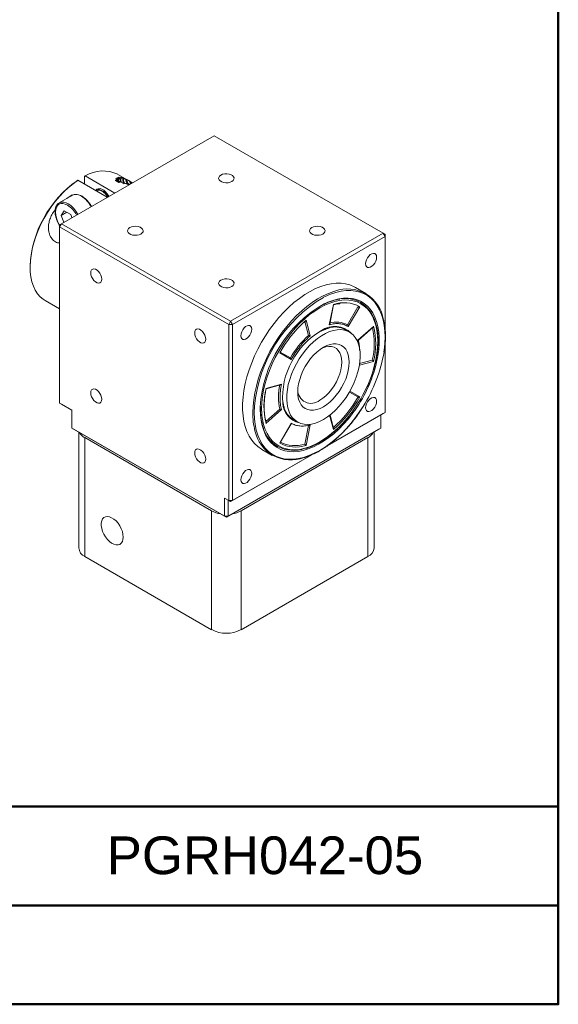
# Model space of a CAD drawing. Header units: millimetres. Extents: x 2723 to 3130, y 721 to 1006.
# Tile 6 of 7: x 3068 to 3130, y 721 to 835. Entities that reach past the tile are written whole.
import ezdxf

# ---------------------------------------------------------------- set-up
doc = ezdxf.new("R2010")
doc.units = ezdxf.units.MM
doc.layers.add('圖框', color=7, linetype='Continuous', lineweight=50)
doc.layers.add('產品', color=7, linetype='Continuous')
doc.styles.add('預設-ISO', font='arial.ttf')

# ---------------------------------------------------------------- blocks, each defined once
blk = doc.blocks.new('標題欄框 下標註')
at = {"layer": '圖框'}
blk.add_line((162.283, 81.91), (287.283, 81.91), dxfattribs=at)
for points in [[(2.283, 89.91), (287.283, 89.91), (287.283, 273.91), (2.283, 273.91)], [(287.283, 89.91), (2.283, 89.91), (2.283, 73.91), (287.283, 73.91)]]:
    blk.add_lwpolyline(points, close=True, dxfattribs=at)
blk = doc.blocks.new('A$C2CAC740A')
at = {"color": 0, "linetype": 'Continuous', "lineweight": 15}
for p, q in [((71.37, 57.43), (53.76, 47.27)), ((90.88, 46.17), (71.37, 57.43)), ((56.5, 52.78), (56.41, 52.73)), ((56.41, 52.73), (56.41, 51.84)), ((56.5, 52.78), (59.9, 50.81)), ((60.02, 52.47), (60.03, 52.48)), ((60.16, 52.57), (60.18, 52.58)), ((61.69, 52.15), (60.27, 52.96)), ((60.3, 52.32), (60.29, 52.27)), ((60.35, 52.62), (60.37, 52.63)), ((60.36, 52.33), (60.35, 52.24)), ((60.44, 52.48), (60.37, 52.4)), ((60.44, 52.44), (60.38, 52.36)), ((60.58, 52.62), (60.61, 52.62)), ((60.85, 52.56), (60.89, 52.54)), ((61.19, 52.42), (61.24, 52.39)), ((55.56, 52.24), (55.65, 52.29)), ((55.65, 52.29), (59.05, 50.32)), ((58.13, 51.27), (58.1, 51.25)), ((60.37, 52.04), (60, 52.27)), ((60.97, 51.9), (60.84, 52.05)), ((60.93, 51.99), (60.96, 51.92)), ((61.42, 51.81), (61.38, 51.9)), ((61.46, 51.8), (61.4, 51.81)), ((61.56, 52.22), (61.77, 51.89)), ((61.7, 52.14), (61.69, 52.15)), ((55.02, 50.55), (53.5, 49.66)), ((54.98, 50.61), (54.39, 50.18)), ((54.84, 50.44), (54.98, 50.61)), ((55.07, 50.56), (54.98, 50.61)), ((57.84, 51.1), (57.8, 51.08)), ((57.26, 49.29), (57.17, 49.35)), ((54.09, 48.74), (53.73, 48.22)), ((54.36, 48.59), (53.73, 48.22)), ((53.73, 48.22), (54.03, 47.43)), ((54.83, 48.32), (54.09, 48.74)), ((54.97, 47.97), (54.83, 48.32)), ((53.55, 46.9), (53.76, 47.27)), ((53.55, 47.15), (53.76, 47.27)), ((53.55, 46.9), (53.55, 47.15)), ((73.06, 35.64), (53.55, 46.9)), ((53.55, 46.9), (53.55, 26.57)), ((53.76, 47.27), (73.28, 36)), ((73.28, 36), (90.88, 46.17)), ((91.1, 45.8), (73.49, 35.64)), ((90.88, 46.17), (91.1, 45.8)), ((90.88, 46.17), (91.1, 46.05)), ((91.1, 45.8), (91.1, 46.05)), ((91.1, 35.21), (91.1, 45.8)), ((50.13, 42.36), (50.13, 42.26)), ((88.88, 39.22), (87.69, 39.91)), ((51.87, 38.41), (53.55, 37.45)), ((84.67, 35.59), (85.15, 37.95)), ((84.72, 35.68), (85.17, 37.91)), ((87.98, 37.66), (86.78, 35.58)), ((88.19, 37.68), (86.86, 35.39)), ((73.06, 35.64), (73.28, 36)), ((73.06, 35.64), (73.49, 35.64)), ((73.06, 15.3), (73.06, 35.64)), ((73.28, 36), (73.49, 35.64)), ((73.49, 35.64), (73.49, 15.3)), ((81.73, 35.9), (81.98, 36.12)), ((81.74, 35.86), (81.92, 36.03)), ((81.85, 35.96), (82.27, 34.38)), ((81.98, 36.12), (82.46, 34.32)), ((87.97, 33.82), (89.77, 35.42)), ((88.02, 33.83), (89.72, 35.34)), ((82.46, 34.32), (82.21, 34.08)), ((86.99, 34.77), (86.48, 35.06)), ((91.1, 25.47), (91.1, 33.18)), ((80.27, 31.58), (78.95, 32.35)), ((80.18, 31.77), (79.01, 32.45)), ((89.77, 31.38), (88.14, 30.94)), ((89.63, 31.51), (88.17, 31.12)), ((77.36, 28.26), (79.16, 28.74)), ((77.37, 28.21), (79.04, 28.66)), ((86.99, 27.84), (87.98, 27.27)), ((87.05, 27.94), (88.19, 27.29)), ((53.55, 26.57), (54.97, 25.75)), ((53.76, 26.45), (53.55, 26.57)), ((54.97, 25.75), (53.76, 26.45)), ((76.73, 25.9), (76.73, 26.15)), ((54.97, 25.75), (54.97, 23.67)), ((76.69, 25.85), (76.7, 26.11)), ((78.97, 25.87), (77.33, 24.42)), ((79.16, 25.81), (77.36, 24.21)), ((84.43, 21.62), (91.1, 25.47)), ((90.88, 25.35), (84.43, 21.62)), ((85.15, 23.52), (84.71, 25.16)), ((85.17, 23.66), (84.75, 25.2)), ((90.61, 23.67), (90.61, 25.19)), ((91.1, 25.47), (90.88, 25.35)), ((78.95, 21.96), (80.27, 24.24)), ((79, 22), (80.25, 24.17)), ((80.48, 24.67), (80.99, 24.38)), ((82.27, 23.96), (81.83, 21.82)), ((82.46, 24.05), (81.98, 21.68)), ((54.97, 23.67), (72.58, 13.5)), ((55.18, 23.55), (54.97, 23.67)), ((72.79, 13.38), (55.18, 23.55)), ((55.75, 23.22), (55.75, 9.83)), ((90.4, 23.55), (72.79, 13.38)), ((73, 13.5), (90.61, 23.67)), ((89.83, 9.83), (89.83, 23.22)), ((90.61, 23.67), (90.4, 23.55)), ((56.45, 22.57), (71.09, 14.12)), ((56.45, 22.57), (56.45, 8.85)), ((74.49, 14.12), (89.12, 22.57)), ((89.12, 8.85), (89.12, 22.57)), ((82.66, 20.6), (73.28, 15.18)), ((73.49, 15.3), (82.66, 20.6)), ((76.89, 21.2), (78.08, 20.51)), ((72.58, 15.59), (73.06, 15.3)), ((72.58, 13.5), (72.58, 15.59)), ((73, 15.34), (72.58, 15.59)), ((73.28, 15.18), (73, 15.34)), ((73, 15.34), (73, 13.5)), ((73.49, 15.3), (73.06, 15.3)), ((73.28, 15.18), (73.06, 15.3)), ((73.49, 15.3), (73.28, 15.18)), ((71.09, 0.4), (71.09, 14.12)), ((74.49, 14.12), (74.49, 0.4)), ((73, 13.5), (72.58, 13.5)), ((72.79, 13.38), (72.58, 13.5)), ((73, 13.5), (72.79, 13.38)), ((56.45, 8.85), (71.09, 0.4)), ((74.49, 0.4), (89.12, 8.85))]:
    blk.add_line(p, q, dxfattribs=at)
at = {"color": 0, "linetype": 'Continuous', "lineweight": 15, "flags": 128}
for points in [[(73.43, 52.14), (73.58, 52.26), (73.67, 52.4), (73.69, 52.55), (73.63, 52.69), (73.51, 52.82), (73.33, 52.93), (73.1, 53), (72.85, 53.03), (72.6, 53.02), (72.36, 52.97), (72.15, 52.88), (72, 52.76), (71.91, 52.62), (71.89, 52.47), (71.95, 52.33), (72.07, 52.2), (72.25, 52.1), (72.47, 52.02), (72.72, 51.99), (72.98, 52), (73.22, 52.06), (73.43, 52.14)], [(55.65, 52.29), (55.1, 51.89), (54.56, 51.45), (54.03, 50.95), (53.52, 50.41), (53.04, 49.83), (52.58, 49.21), (52.14, 48.57), (51.75, 47.89), (51.39, 47.2), (51.07, 46.5), (50.79, 45.78), (50.56, 45.07), (50.38, 44.36), (50.25, 43.67), (50.17, 42.99), (50.13, 42.33), (50.15, 41.71), (50.22, 41.12), (50.35, 40.56), (50.52, 40.06), (50.74, 39.6), (51, 39.19), (51.31, 38.84), (51.66, 38.55), (51.87, 38.41)], [(57.72, 51.09), (57.73, 51.1), (57.85, 51.24), (58.02, 51.31), (58.21, 51.32), (58.42, 51.26), (58.64, 51.13), (58.86, 50.95), (59.05, 50.72), (59.22, 50.45), (59.23, 50.43)], [(55.05, 50.56), (55.05, 50.56), (55.02, 50.55)], [(54.46, 49.41), (54.19, 49.54), (53.93, 49.6), (53.68, 49.59), (53.47, 49.51), (53.3, 49.37), (53.17, 49.16), (53.09, 48.9), (53.06, 48.6), (53.09, 48.27), (53.17, 47.92), (53.3, 47.57), (53.47, 47.22), (53.55, 47.1)], [(53.5, 49.66), (53.52, 49.68), (53.53, 49.68)], [(62.93, 46.08), (63.08, 46.2), (63.17, 46.34), (63.19, 46.49), (63.13, 46.63), (63.01, 46.76), (62.83, 46.87), (62.6, 46.94), (62.35, 46.97), (62.1, 46.96), (61.86, 46.91), (61.65, 46.82), (61.5, 46.7), (61.41, 46.56), (61.39, 46.41), (61.45, 46.27), (61.57, 46.14), (61.75, 46.03), (61.97, 45.96), (62.22, 45.93), (62.48, 45.94), (62.72, 45.99), (62.93, 46.08)], [(83.93, 46.08), (84.08, 46.2), (84.17, 46.34), (84.19, 46.49), (84.13, 46.63), (84.01, 46.76), (83.83, 46.87), (83.6, 46.94), (83.35, 46.97), (83.1, 46.96), (82.86, 46.91), (82.65, 46.82), (82.5, 46.7), (82.41, 46.56), (82.39, 46.41), (82.45, 46.27), (82.57, 46.14), (82.75, 46.03), (82.97, 45.96), (83.22, 45.93), (83.48, 45.94), (83.72, 45.99), (83.93, 46.08)], [(90.13, 43.39), (90.1, 43.58), (90.03, 43.73), (89.91, 43.82), (89.76, 43.84), (89.58, 43.8), (89.4, 43.7), (89.23, 43.54), (89.08, 43.34), (88.96, 43.11), (88.88, 42.88), (88.86, 42.66), (88.88, 42.46), (88.96, 42.32), (89.08, 42.23), (89.23, 42.2), (89.4, 42.24), (89.58, 42.35), (89.76, 42.51), (89.91, 42.71), (90.03, 42.94), (90.1, 43.17), (90.13, 43.39)], [(58.41, 40.86), (58.38, 41.08), (58.31, 41.32), (58.19, 41.54), (58.04, 41.74), (57.86, 41.9), (57.68, 42.01), (57.51, 42.05), (57.36, 42.02), (57.24, 41.93), (57.16, 41.79), (57.14, 41.59), (57.16, 41.37), (57.24, 41.14), (57.36, 40.91), (57.51, 40.71), (57.68, 40.55), (57.86, 40.45), (58.04, 40.41), (58.19, 40.43), (58.31, 40.52), (58.38, 40.67), (58.41, 40.86)], [(73.43, 40.02), (73.58, 40.14), (73.67, 40.28), (73.69, 40.43), (73.63, 40.57), (73.51, 40.7), (73.33, 40.8), (73.1, 40.88), (72.85, 40.91), (72.6, 40.9), (72.36, 40.84), (72.15, 40.76), (72, 40.64), (71.91, 40.5), (71.89, 40.35), (71.95, 40.21), (72.07, 40.08), (72.25, 39.97), (72.47, 39.9), (72.72, 39.87), (72.98, 39.88), (73.22, 39.93), (73.43, 40.02)], [(87.69, 39.91), (87.52, 40), (87.05, 40.2), (86.55, 40.33), (86.02, 40.4), (85.47, 40.41), (84.89, 40.34), (84.29, 40.22), (83.69, 40.03), (83.07, 39.77), (82.45, 39.46), (81.83, 39.09), (81.21, 38.65), (80.59, 38.17), (79.99, 37.63), (79.41, 37.05), (78.84, 36.43), (78.3, 35.76), (77.78, 35.06), (77.29, 34.33), (76.84, 33.58), (76.42, 32.8), (76.04, 32.01), (75.71, 31.21), (75.41, 30.41), (75.16, 29.6), (74.97, 28.81), (74.81, 28.02), (74.71, 27.25), (74.66, 26.51), (74.66, 25.79), (74.71, 25.1), (74.81, 24.45), (74.97, 23.84), (75.16, 23.27), (75.41, 22.75), (75.71, 22.29), (76.04, 21.88), (76.42, 21.53), (76.84, 21.23), (76.89, 21.2)], [(75.84, 25.46), (75.87, 26.19), (75.95, 26.95), (76.07, 27.73), (76.25, 28.52), (76.47, 29.32), (76.74, 30.12), (77.06, 30.93), (77.41, 31.72), (77.81, 32.5), (78.25, 33.27), (78.72, 34.01), (79.22, 34.73), (79.75, 35.41), (80.31, 36.06), (80.88, 36.66), (81.48, 37.22), (82.09, 37.73), (82.7, 38.19), (83.32, 38.59), (83.95, 38.94), (84.57, 39.22), (85.18, 39.45), (85.32, 39.49)], [(90.98, 32.47), (91.01, 32.68), (91.09, 33.44), (91.12, 34.18), (91.09, 34.88), (91.01, 35.55), (90.89, 36.19), (90.71, 36.77), (90.48, 37.31), (90.21, 37.8), (89.89, 38.24), (89.52, 38.61), (89.12, 38.93), (88.68, 39.19), (88.2, 39.38), (87.7, 39.5), (87.16, 39.56), (86.6, 39.56), (86.02, 39.48), (85.42, 39.34), (84.81, 39.14), (84.19, 38.87), (83.99, 38.77)], [(84.07, 38.02), (84.6, 38.26), (85.18, 38.46), (85.75, 38.6), (86.3, 38.68), (86.83, 38.69), (87.34, 38.63), (87.82, 38.51), (88.27, 38.32), (88.68, 38.07), (89.06, 37.76), (89.39, 37.39), (89.68, 36.97), (89.93, 36.49), (90.13, 35.96), (90.28, 35.39), (90.38, 34.77), (90.43, 34.12), (90.43, 33.44), (90.38, 32.73), (90.28, 32), (90.13, 31.28)], [(84.14, 37.86), (83.57, 37.56), (82.98, 37.19), (82.4, 36.77), (81.83, 36.29), (81.27, 35.77), (80.73, 35.2), (80.21, 34.59), (79.72, 33.94), (79.26, 33.26), (78.83, 32.56), (78.43, 31.83), (78.07, 31.09), (77.76, 30.34), (77.49, 29.58), (77.27, 28.83), (77.09, 28.08), (76.96, 27.35), (76.89, 26.64), (76.86, 25.95), (76.89, 25.29), (76.9, 25.13)], [(88.69, 27.79), (88.7, 27.81), (89.06, 28.55), (89.37, 29.3), (89.64, 30.05), (89.86, 30.81), (90.04, 31.55), (90.17, 32.28), (90.24, 33), (90.27, 33.69), (90.24, 34.35), (90.17, 34.97), (90.04, 35.56), (89.86, 36.1), (89.64, 36.6), (89.37, 37.04), (89.06, 37.43), (88.7, 37.76), (88.31, 38.03), (87.87, 38.24), (87.41, 38.38), (86.92, 38.46), (86.4, 38.47), (85.86, 38.42), (85.3, 38.3), (84.73, 38.11), (84.15, 37.87), (84.14, 37.86)], [(75.73, 35.08), (75.7, 35.27), (75.63, 35.42), (75.51, 35.51), (75.36, 35.53), (75.18, 35.49), (75, 35.39), (74.83, 35.23), (74.68, 35.03), (74.56, 34.8), (74.48, 34.57), (74.46, 34.34), (74.48, 34.15), (74.56, 34), (74.68, 33.91), (74.83, 33.89), (75, 33.93), (75.18, 34.04), (75.36, 34.19), (75.51, 34.4), (75.63, 34.62), (75.7, 34.86), (75.73, 35.08)], [(70.41, 33.93), (70.38, 34.15), (70.31, 34.39), (70.19, 34.61), (70.04, 34.82), (69.86, 34.97), (69.68, 35.08), (69.51, 35.12), (69.36, 35.1), (69.24, 35.01), (69.16, 34.86), (69.14, 34.67), (69.16, 34.44), (69.24, 34.21), (69.36, 33.98), (69.51, 33.78), (69.68, 33.62), (69.86, 33.52), (70.04, 33.48), (70.19, 33.5), (70.31, 33.59), (70.38, 33.74), (70.41, 33.93)], [(83.99, 24.67), (84.46, 24.97), (84.92, 25.33), (85.37, 25.73), (85.8, 26.19), (86.21, 26.68), (86.6, 27.21), (86.95, 27.77), (87.26, 28.35), (87.54, 28.94), (87.78, 29.55), (87.96, 30.15), (88.1, 30.74), (88.19, 31.33), (88.23, 31.89), (88.22, 32.42), (88.15, 32.92), (88.04, 33.37), (87.87, 33.78), (87.66, 34.14), (87.41, 34.45), (87.11, 34.69), (86.78, 34.88), (86.41, 34.99), (86.01, 35.05), (85.59, 35.03), (85.14, 34.95), (84.69, 34.81), (84.22, 34.6), (83.76, 34.33), (83.29, 34), (82.84, 33.62), (82.39, 33.19), (81.97, 32.72), (81.57, 32.2), (81.2, 31.66), (80.87, 31.09), (80.57, 30.5), (80.32, 29.9), (80.1, 29.3), (79.94, 28.7), (79.83, 28.11), (79.76, 27.54), (79.75, 26.99), (79.79, 26.47), (79.88, 26), (80.02, 25.56), (80.2, 25.18), (80.44, 24.84), (80.71, 24.57), (81.03, 24.35), (81.38, 24.2), (81.77, 24.12), (82.18, 24.1), (82.61, 24.14), (83.06, 24.26), (83.52, 24.43), (83.99, 24.67)], [(83.99, 26.14), (83.6, 25.95), (83.22, 25.82), (82.85, 25.75), (82.5, 25.75), (82.18, 25.81), (81.89, 25.94), (81.63, 26.13), (81.42, 26.37), (81.25, 26.68), (81.12, 27.03), (81.05, 27.43), (81.02, 27.86), (81.05, 28.32), (81.12, 28.8), (81.25, 29.3), (81.42, 29.8), (81.63, 30.3), (81.89, 30.79), (82.18, 31.25), (82.5, 31.69), (82.85, 32.09), (83.22, 32.44), (83.6, 32.75), (83.99, 33), (84.38, 33.2), (84.76, 33.33), (85.13, 33.4), (85.47, 33.4), (85.8, 33.34), (86.09, 33.21), (86.35, 33.02), (86.56, 32.77), (86.73, 32.47), (86.86, 32.12), (86.93, 31.72), (86.96, 31.29), (86.93, 30.83), (86.86, 30.34), (86.73, 29.84), (86.56, 29.34), (86.35, 28.85), (86.09, 28.36), (85.8, 27.9), (85.47, 27.46), (85.13, 27.06), (84.76, 26.7), (84.38, 26.4), (83.99, 26.14)], [(83.57, 26.88), (83.93, 27.12), (84.28, 27.41), (84.62, 27.75), (84.94, 28.14), (85.23, 28.56), (85.49, 29), (85.71, 29.47), (85.88, 29.93), (86.01, 30.4), (86.09, 30.85), (86.11, 31.29), (86.09, 31.69), (86.01, 32.06), (85.88, 32.38), (85.71, 32.64), (85.49, 32.85), (85.23, 33), (84.94, 33.09), (84.62, 33.1), (84.28, 33.05), (83.93, 32.94), (83.77, 32.87)], [(58.41, 27), (58.38, 27.22), (58.31, 27.46), (58.19, 27.68), (58.04, 27.89), (57.86, 28.04), (57.68, 28.15), (57.51, 28.19), (57.36, 28.17), (57.24, 28.08), (57.16, 27.93), (57.14, 27.74), (57.16, 27.52), (57.24, 27.28), (57.36, 27.05), (57.51, 26.85), (57.68, 26.69), (57.86, 26.59), (58.04, 26.55), (58.19, 26.57), (58.31, 26.66), (58.38, 26.81), (58.41, 27)], [(76.04, 26.22), (76.04, 26.19), (76.01, 25.46)], [(76.01, 25.46), (76.04, 24.75), (76.12, 24.08), (76.24, 23.45), (76.42, 22.86), (76.65, 22.32), (76.92, 21.83), (77.24, 21.4), (77.61, 21.02), (78.01, 20.7), (78.45, 20.45), (78.93, 20.26), (79.43, 20.13), (79.97, 20.07), (80.53, 20.08), (81.11, 20.15), (81.71, 20.29), (82.32, 20.5), (82.94, 20.77), (83.57, 21.1), (84.19, 21.49), (84.81, 21.93), (85.42, 22.43), (86.02, 22.99), (86.6, 23.58), (87.16, 24.22), (87.7, 24.9), (88.2, 25.61), (88.57, 26.18)], [(90.13, 26.76), (90.1, 26.95), (90.03, 27.1), (89.91, 27.19), (89.76, 27.22), (89.58, 27.17), (89.4, 27.07), (89.23, 26.91), (89.08, 26.71), (88.96, 26.48), (88.88, 26.25), (88.86, 26.03), (88.88, 25.84), (88.96, 25.69), (89.08, 25.6), (89.23, 25.57), (89.4, 25.62), (89.58, 25.72), (89.76, 25.88), (89.91, 26.08), (90.03, 26.31), (90.1, 26.54), (90.13, 26.76)], [(87.36, 25.39), (87.34, 25.36), (86.83, 24.72), (86.3, 24.11), (85.75, 23.55), (85.18, 23.03), (84.6, 22.57), (84.01, 22.15), (83.42, 21.8), (82.83, 21.5), (82.24, 21.27), (81.67, 21.09), (81.11, 20.99), (80.56, 20.95), (80.04, 20.97), (79.55, 21.06), (79.08, 21.21), (78.65, 21.43), (78.26, 21.71), (77.9, 22.05), (77.59, 22.45), (77.32, 22.9), (77.1, 23.4), (76.92, 23.96), (76.79, 24.55), (76.72, 25.18), (76.69, 25.85)], [(76.9, 25.13), (76.96, 24.66), (77.09, 24.08), (77.27, 23.53), (77.49, 23.04), (77.76, 22.6), (78.07, 22.21), (78.43, 21.88), (78.83, 21.61), (79.26, 21.4), (79.72, 21.26), (80.21, 21.18), (80.73, 21.17), (81.27, 21.22), (81.83, 21.34), (82.4, 21.52), (82.98, 21.77), (83.57, 22.08)], [(70.41, 20.07), (70.38, 20.3), (70.31, 20.53), (70.19, 20.76), (70.04, 20.96), (69.86, 21.12), (69.68, 21.22), (69.51, 21.26), (69.36, 21.24), (69.24, 21.15), (69.16, 21), (69.14, 20.81), (69.16, 20.59), (69.24, 20.35), (69.36, 20.13), (69.51, 19.93), (69.68, 19.77), (69.86, 19.66), (70.04, 19.62), (70.19, 19.65), (70.31, 19.74), (70.38, 19.88), (70.41, 20.07)], [(75.73, 18.45), (75.7, 18.64), (75.63, 18.79), (75.51, 18.88), (75.36, 18.9), (75.18, 18.86), (75, 18.76), (74.83, 18.6), (74.68, 18.4), (74.56, 18.17), (74.48, 17.94), (74.46, 17.71), (74.48, 17.52), (74.56, 17.38), (74.68, 17.29), (74.83, 17.26), (75, 17.3), (75.18, 17.41), (75.36, 17.57), (75.51, 17.77), (75.63, 17.99), (75.7, 18.23), (75.73, 18.45)], [(60.89, 11.09), (60.86, 11.4), (60.79, 11.73), (60.66, 12.06), (60.49, 12.38), (60.29, 12.68), (60.06, 12.95), (59.81, 13.17), (59.55, 13.33), (59.3, 13.43), (59.06, 13.47), (58.84, 13.44), (58.65, 13.34), (58.5, 13.18), (58.4, 12.97), (58.35, 12.7), (58.35, 12.41), (58.4, 12.09), (58.5, 11.75), (58.65, 11.43), (58.84, 11.11), (59.06, 10.83), (59.3, 10.59), (59.55, 10.39), (59.81, 10.26), (60.06, 10.19), (60.29, 10.19), (60.49, 10.25), (60.66, 10.38), (60.79, 10.57), (60.86, 10.81), (60.89, 11.09)]]:
    blk.add_lwpolyline(points, dxfattribs=at)
at = {"color": 0, "linetype": 'Continuous', "lineweight": 15}
for centre, radius, start, end in [((58.56, 49.39), 3.97, 64.4119, 121.3037), ((62.96, 41.74), 12.84, 125.1632, 177.2368), ((55.45, 49.57), 1.07, 54.7249, 112.1162), ((54.43, 47.83), 3.08, 27.212, 57.8577), ((53.92, 48.68), 1.08, 54.7945, 111.3241), ((52.91, 46.95), 2.92, 27.147, 57.8126), ((52.87, 46.92), 3.13, 27.4348, 57.6349), ((92.35, 24.68), 16.38, 120.6727, 174.6235), ((86.76, 35.53), 4.21, 8.8651, 110.0224), ((91.43, 25.23), 14.76, 119.9247, 176.593), ((86.36, 34.38), 3.77, 61.0513, 108.7297), ((86.49, 34.89), 3.75, 61.4711, 100.0802), ((86.13, 34.79), 4.01, 10.6685, 57.628), ((91.74, 25.18), 14.66, 133.0197, 150.7467), ((85.3, 32.7), 2.71, 45.5539, 124.86), ((85.33, 32.9), 2.45, 62.0737, 106.3451), ((85.51, 33.19), 2.71, 62.142, 107.1491), ((81.4, 33.42), 8.45, 346.9647, 12.6516), ((81.5, 33.4), 8.52, 346.2718, 13.7282), ((88.29, 27.13), 9.02, 120.2159, 183.6716), ((89.33, 26.56), 10.53, 132.0861, 150.3248), ((74.36, 35.24), 16.85, 327.4934, 350.5517), ((74.53, 35.04), 16.05, 323.0476, 346.455), ((84.98, 27.26), 6.17, 166.9364, 193.0636), ((85.64, 26.24), 8.52, 166.2718, 193.7282), ((82.58, 28.08), 1.55, 178.492, 309.4465), ((75.5, 34.38), 14.54, 311.6219, 330.789), ((74.32, 35.15), 16.14, 321.1127, 332.8842), ((81.76, 26.68), 2.47, 182.8912, 257.1922), ((75.5, 34.38), 14.37, 312.0861, 330.3248), ((83.98, 25.37), 8.14, 179.3663, 194.3212), ((81.76, 26.73), 2.42, 195.2214, 238.1164), ((77.21, 32.62), 12.31, 301.0895, 321.8483), ((57.15, 23.88), 1.49, 208.9356, 242.2709), ((80.21, 24.19), 4.2, 191.4285, 291.5654), ((80.62, 24.75), 3.74, 196.8023, 238.7532), ((88.43, 23.88), 1.49, 297.7293, 331.0642), ((80.77, 25.25), 3.77, 241.0513, 288.7297), ((80.71, 25.37), 3.72, 243.0642, 287.569), ((80.54, 25.12), 4.02, 242.4077, 289.8024), ((72.59, 16.84), 3.11, 241.0874, 261.3203), ((72.98, 16.84), 3.11, 278.6799, 298.9124), ((56.92, 9.93), 1.17, 184.7821, 246.538), ((88.63, 9.95), 1.21, 294.3333, 354.3466), ((72.79, 3.66), 3.67, 242.4805, 297.5195)]:
    blk.add_arc(centre, radius, start, end, dxfattribs=at)
for points, knots in [([(59.99, 52.3), (60.12, 52.23), (60.3, 52.14), (60.43, 52.04), (60.46, 52.01)], [0, 0, 0, 0, 0.741794, 1, 1, 1, 1]), ([(60, 52.27), (60, 52.28), (59.99, 52.29), (59.99, 52.3), (59.99, 52.3)], [0, 0, 0, 0, 0.8937626, 1, 1, 1, 1]), ([(60.95, 51.9), (60.88, 51.93), (60.6, 52.06), (60.32, 52.23), (60.11, 52.39), (60.05, 52.44), (60.02, 52.47)], [0, 0, 0, 0, 0.1786639, 0.7300689, 0.8647909, 1, 1, 1, 1]), ([(60.03, 52.48), (60.08, 52.47), (60.16, 52.43), (60.28, 52.38), (60.35, 52.35), (60.38, 52.33)], [0, 0, 0, 0, 0.368574, 0.683636, 1, 1, 1, 1]), ([(60.38, 52.33), (60.32, 52.34), (60.24, 52.35), (60.17, 52.31), (60.15, 52.3)], [0, 0, 0, 0, 0.650976, 1, 1, 1, 1]), ([(60.38, 52.38), (60.35, 52.4), (60.31, 52.44), (60.23, 52.51), (60.19, 52.55), (60.16, 52.57)], [0, 0, 0, 0, 0.29685, 0.593677, 1, 1, 1, 1]), ([(60.18, 52.58), (60.2, 52.57), (60.25, 52.56), (60.34, 52.52), (60.4, 52.49), (60.44, 52.48)], [0, 0, 0, 0, 0.2565833, 0.5131673, 1, 1, 1, 1]), ([(60.48, 52.5), (60.46, 52.51), (60.43, 52.54), (60.38, 52.59), (60.36, 52.61), (60.35, 52.62)], [0, 0, 0, 0, 0.389528, 0.694707, 1, 1, 1, 1]), ([(60.37, 52.63), (60.39, 52.62), (60.44, 52.6), (60.52, 52.56), (60.58, 52.54), (60.62, 52.53)], [0, 0, 0, 0, 0.278707, 0.557413, 1, 1, 1, 1]), ([(60.38, 52.33), (60.38, 52.34), (60.38, 52.35), (60.38, 52.37), (60.38, 52.38), (60.38, 52.38)], [0, 0, 0, 0, 0.301817, 0.603613, 1, 1, 1, 1]), ([(60.44, 52.48), (60.45, 52.48), (60.46, 52.48), (60.47, 52.49), (60.48, 52.49), (60.48, 52.5)], [0, 0, 0, 0, 0.3758996, 0.6879075, 1, 1, 1, 1]), ([(60.62, 52.53), (60.58, 52.45), (60.53, 52.33), (60.56, 52.16), (60.57, 52.1)], [0, 0, 0, 0, 0.658018, 1, 1, 1, 1]), ([(60.67, 52.53), (60.65, 52.54), (60.63, 52.57), (60.6, 52.6), (60.58, 52.61), (60.57, 52.62)], [0, 0, 0, 0, 0.499892, 0.749936, 1, 1, 1, 1]), ([(60.61, 52.62), (60.63, 52.61), (60.67, 52.59), (60.76, 52.55), (60.81, 52.52), (60.85, 52.51)], [0, 0, 0, 0, 0.273882, 0.547765, 1, 1, 1, 1]), ([(60.62, 52.53), (60.62, 52.53), (60.63, 52.53), (60.65, 52.53), (60.66, 52.53), (60.67, 52.53)], [0, 0, 0, 0, 0.387511, 0.693728, 1, 1, 1, 1]), ([(60.67, 52.53), (60.66, 52.52), (60.63, 52.44), (60.61, 52.3), (60.64, 52.13), (60.65, 52.05)], [0, 0, 0, 0, 0.082824, 0.597411, 1, 1, 1, 1]), ([(60.85, 52.51), (60.84, 52.38), (60.83, 52.23), (60.91, 52.05), (60.92, 52.03)], [0, 0, 0, 0, 0.856389, 1, 1, 1, 1]), ([(60.92, 52.49), (60.91, 52.5), (60.89, 52.52), (60.87, 52.54), (60.86, 52.55), (60.85, 52.56)], [0, 0, 0, 0, 0.499954, 0.749973, 1, 1, 1, 1]), ([(60.85, 52.51), (60.86, 52.5), (60.87, 52.5), (60.9, 52.5), (60.91, 52.49), (60.92, 52.49)], [0, 0, 0, 0, 0.382708, 0.691321, 1, 1, 1, 1]), ([(60.89, 52.54), (60.91, 52.53), (60.97, 52.51), (61.05, 52.46), (61.12, 52.43), (61.15, 52.41)], [0, 0, 0, 0, 0.248747, 0.624367, 1, 1, 1, 1]), ([(60.92, 52.49), (60.92, 52.47), (60.92, 52.36), (60.94, 52.19), (61, 52.04), (61.02, 51.99)], [0, 0, 0, 0, 0.161092, 0.708949, 1, 1, 1, 1]), ([(61.15, 52.41), (61.16, 52.41), (61.18, 52.4), (61.21, 52.39), (61.23, 52.38), (61.24, 52.38)], [0, 0, 0, 0, 0.359871, 0.679869, 1, 1, 1, 1]), ([(61.15, 52.41), (61.16, 52.36), (61.2, 52.21), (61.28, 51.99), (61.38, 51.85), (61.41, 51.8)], [0, 0, 0, 0, 0.275808, 0.757223, 1, 1, 1, 1]), ([(61.24, 52.38), (61.24, 52.38), (61.23, 52.39), (61.21, 52.4), (61.2, 52.41), (61.19, 52.42)], [0, 0, 0, 0, 0.269311, 0.538624, 1, 1, 1, 1]), ([(61.24, 52.39), (61.29, 52.37), (61.36, 52.33), (61.47, 52.27), (61.53, 52.23), (61.56, 52.22)], [0, 0, 0, 0, 0.400331, 0.700109, 1, 1, 1, 1]), ([(61.24, 52.39), (61.25, 52.38), (61.28, 52.25), (61.36, 52.06), (61.47, 51.9), (61.5, 51.86)], [0, 0, 0, 0, 0.058558, 0.737427, 1, 1, 1, 1]), ([(61.24, 52.38), (61.25, 52.35), (61.28, 52.22), (61.35, 52.04), (61.44, 51.9), (61.47, 51.86)], [0, 0, 0, 0, 0.170223, 0.746643, 1, 1, 1, 1]), ([(57.85, 51.08), (57.88, 51.11), (57.98, 51.18), (58.22, 51.16), (58.52, 51.05), (58.81, 50.82), (59.02, 50.58), (59.1, 50.42), (59.13, 50.37)], [0, 0, 0, 0, 0.103422, 0.306666, 0.50986, 0.713163, 0.916424, 1, 1, 1, 1]), ([(58.04, 51.29), (58.02, 51.28), (57.97, 51.24), (57.97, 51.16), (57.96, 51.13)], [0, 0, 0, 0, 0.522289, 1, 1, 1, 1]), ([(57.98, 51.14), (58.04, 51.2), (58.12, 51.29), (58.24, 51.29), (58.28, 51.29)], [0, 0, 0, 0, 0.697628, 1, 1, 1, 1]), ([(60.46, 52.01), (60.46, 52.01), (60.43, 52.02), (60.4, 52.03), (60.37, 52.04)], [0, 0, 0, 0, 0.200597, 1, 1, 1, 1]), ([(60.84, 52.05), (60.86, 52.03), (60.9, 51.99), (60.96, 51.94), (60.99, 51.9), (61.01, 51.89)], [0, 0, 0, 0, 0.349272, 0.674436, 1, 1, 1, 1]), ([(60.99, 52), (60.98, 52.01), (60.94, 52.02), (60.89, 52.03), (60.86, 52.04), (60.84, 52.05)], [0, 0, 0, 0, 0.323716, 0.661255, 1, 1, 1, 1]), ([(61.01, 51.89), (60.99, 51.89), (60.97, 51.89), (60.95, 51.9), (60.95, 51.9)], [0, 0, 0, 0, 0.98658, 1, 1, 1, 1]), ([(61.4, 51.81), (61.36, 51.83), (61.28, 51.87), (61.14, 51.93), (61.05, 51.98), (60.99, 52)], [0, 0, 0, 0, 0.300745, 0.601511, 1, 1, 1, 1]), ([(61.38, 51.9), (61.39, 51.89), (61.41, 51.86), (61.44, 51.83), (61.45, 51.81), (61.46, 51.8)], [0, 0, 0, 0, 0.499973, 0.749985, 1, 1, 1, 1]), ([(61.49, 51.87), (61.47, 51.88), (61.45, 51.88), (61.41, 51.89), (61.39, 51.9), (61.38, 51.9)], [0, 0, 0, 0, 0.408263, 0.704093, 1, 1, 1, 1]), ([(61.63, 51.81), (61.61, 51.82), (61.57, 51.84), (61.52, 51.86), (61.49, 51.87)], [0, 0, 0, 0, 0.296446, 1, 1, 1, 1]), ([(61.56, 52.22), (61.58, 52.21), (61.6, 52.19), (61.65, 52.17), (61.68, 52.15), (61.7, 52.14)], [0, 0, 0, 0, 0.299992, 0.599992, 1, 1, 1, 1]), ([(61.7, 52.14), (61.71, 52.13), (61.78, 52.09), (61.86, 52.03), (61.94, 51.99)], [0, 0, 0, 0, 0.125325, 1, 1, 1, 1]), ([(61.7, 52.14), (61.7, 52.14), (61.74, 52.07), (61.79, 52), (61.84, 51.93)], [0, 0, 0, 0, 0.051198, 1, 1, 1, 1]), ([(56.13, 50.45), (56.09, 50.47), (55.95, 50.55), (55.72, 50.63), (55.46, 50.66), (55.23, 50.64), (55.11, 50.58), (55.05, 50.56)], [0, 0, 0, 0, 0.123565, 0.358381, 0.59306, 0.824538, 1, 1, 1, 1]), ([(57.21, 49.26), (57.18, 49.34), (57.08, 49.51), (56.89, 49.78), (56.65, 50.05), (56.4, 50.28), (56.22, 50.39), (56.13, 50.45)], [0, 0, 0, 0, 0.1399792, 0.3547379, 0.5697224, 0.7851671, 1, 1, 1, 1]), ([(57.81, 51.06), (57.82, 51.08), (57.9, 51.15), (58.12, 51.15), (58.41, 51.06), (58.7, 50.86), (58.94, 50.61), (59.05, 50.42), (59.09, 50.35)], [0, 0, 0, 0, 0.050689, 0.26183, 0.472952, 0.663934, 0.862673, 1, 1, 1, 1]), ([(53.04, 48.88), (53, 48.83), (52.82, 48.6), (52.59, 48.2), (52.38, 47.68), (52.27, 47.21), (52.24, 46.77), (52.28, 46.38), (52.38, 46.01), (52.58, 45.6), (52.93, 45.24), (53.3, 45.04), (53.51, 45.05), (53.55, 45.06)], [0, 0, 0, 0, 0.043684, 0.171047, 0.277248, 0.38329, 0.463585, 0.543804, 0.624707, 0.705542, 0.844581, 0.971902, 1, 1, 1, 1]), ([(53.54, 49.68), (53.52, 49.67), (53.43, 49.64), (53.3, 49.52), (53.16, 49.33), (53.07, 49.09), (53.02, 48.81), (53.02, 48.5), (53.07, 48.18), (53.16, 47.84), (53.3, 47.5), (53.43, 47.24), (53.52, 47.1), (53.55, 47.06)], [0, 0, 0, 0, 0.028564, 0.128878, 0.228973, 0.330684, 0.434597, 0.539898, 0.645609, 0.751202, 0.856628, 0.961952, 1, 1, 1, 1]), ([(84.03, 37.96), (84.11, 38), (84.38, 38.13), (84.82, 38.3), (85.35, 38.47), (85.71, 38.55), (85.88, 38.57), (85.88, 38.57)], [0, 0, 0, 0, 0.124103, 0.415239, 0.70639, 0.997658, 1, 1, 1, 1]), ([(85.17, 37.91), (85.17, 37.92), (85.17, 37.93), (85.16, 37.94), (85.15, 37.95), (85.15, 37.95)], [0, 0, 0, 0, 0.4870459, 0.9846783, 1, 1, 1, 1]), ([(85.17, 37.9), (85.23, 37.92), (85.46, 37.98), (85.71, 38.03), (85.89, 38.04), (85.91, 38.04)], [0, 0, 0, 0, 0.2429658, 0.9196934, 1, 1, 1, 1]), ([(88.19, 37.68), (88.18, 37.68), (88.17, 37.67), (88.14, 37.66), (88.09, 37.65), (88.04, 37.64), (88.01, 37.65), (87.99, 37.66), (87.98, 37.66)], [0, 0, 0, 0, 0.007451, 0.249498, 0.522701, 0.719939, 0.859634, 1, 1, 1, 1]), ([(81.98, 36.12), (81.98, 36.12), (81.97, 36.1), (81.95, 36.06), (81.93, 36.04), (81.92, 36.04)], [0, 0, 0, 0, 0.0152939, 0.6782571, 1, 1, 1, 1]), ([(86.86, 35.39), (86.71, 35.48), (86.4, 35.64), (85.86, 35.74), (85.29, 35.74), (84.88, 35.64), (84.67, 35.59)], [0, 0, 0, 0, 0.2499546, 0.4999991, 0.7499546, 1, 1, 1, 1]), ([(84.67, 35.59), (84.67, 35.59), (84.69, 35.61), (84.71, 35.64), (84.71, 35.67), (84.71, 35.68)], [0, 0, 0, 0, 0.015236, 0.688372, 1, 1, 1, 1]), ([(86.86, 35.39), (86.86, 35.39), (86.87, 35.42), (86.86, 35.46), (86.84, 35.51), (86.82, 35.55), (86.8, 35.57), (86.79, 35.58), (86.78, 35.58)], [0, 0, 0, 0, 0.007412, 0.335628, 0.58474, 0.764719, 0.890931, 1, 1, 1, 1]), ([(89.39, 29.29), (89.47, 29.5), (89.64, 29.95), (89.85, 30.64), (90.03, 31.36), (90.17, 32.06), (90.26, 32.75), (90.31, 33.42), (90.31, 34.07), (90.26, 34.69), (90.19, 35.17), (90.12, 35.42), (90.1, 35.49)], [0, 0, 0, 0, 0.094835, 0.202687, 0.310564, 0.418469, 0.526407, 0.634379, 0.742385, 0.850416, 0.958457, 1, 1, 1, 1]), ([(89.71, 35.34), (89.73, 35.35), (89.75, 35.37), (89.77, 35.41), (89.77, 35.42), (89.77, 35.42)], [0, 0, 0, 0, 0.487084, 0.984679, 1, 1, 1, 1]), ([(91.02, 32.56), (91.04, 32.65), (91.09, 32.99), (91.14, 33.56), (91.16, 34.26), (91.13, 34.93), (91.07, 35.56), (90.99, 35.95), (90.95, 36.14)], [0, 0, 0, 0, 0.071322, 0.259607, 0.447942, 0.636319, 0.824726, 1, 1, 1, 1]), ([(82.46, 34.32), (82.46, 34.32), (82.45, 34.32), (82.42, 34.32), (82.38, 34.33), (82.33, 34.35), (82.3, 34.36), (82.28, 34.37), (82.27, 34.38)], [0, 0, 0, 0, 0.007409, 0.254366, 0.526424, 0.721833, 0.860592, 1, 1, 1, 1]), ([(83.73, 34.86), (83.84, 34.92), (84.1, 35.05), (84.43, 35.17), (84.63, 35.22), (84.69, 35.23)], [0, 0, 0, 0, 0.354284, 0.797392, 1, 1, 1, 1]), ([(82.21, 34.08), (82.09, 33.97), (81.76, 33.67), (81.27, 33.09), (80.73, 32.37), (80.42, 31.85), (80.27, 31.58)], [0, 0, 0, 0, 0.164699, 0.443165, 0.721533, 1, 1, 1, 1]), ([(87.97, 33.82), (87.97, 33.82), (87.98, 33.82), (88, 33.82), (88.01, 33.83), (88.01, 33.83)], [0, 0, 0, 0, 0.015167, 0.520696, 1, 1, 1, 1]), ([(88.11, 33.03), (88.11, 33.08), (88.09, 33.37), (88.03, 33.62), (87.97, 33.82)], [0, 0, 0, 0, 0.168042, 1, 1, 1, 1]), ([(88.17, 32.68), (88.17, 32.75), (88.17, 32.99), (88.12, 33.38), (88.06, 33.69), (88.02, 33.83), (88.02, 33.84)], [0, 0, 0, 0, 0.155869, 0.584439, 0.989691, 1, 1, 1, 1]), ([(80.27, 31.58), (80.27, 31.59), (80.27, 31.6), (80.26, 31.64), (80.25, 31.69), (80.23, 31.73), (80.2, 31.76), (80.19, 31.77), (80.18, 31.77)], [0, 0, 0, 0, 0.007411, 0.254366, 0.526425, 0.721834, 0.860592, 1, 1, 1, 1]), ([(89.77, 31.38), (89.77, 31.38), (89.77, 31.39), (89.75, 31.41), (89.72, 31.45), (89.68, 31.48), (89.65, 31.5), (89.64, 31.51), (89.63, 31.51)], [0, 0, 0, 0, 0.007452, 0.2495, 0.5227, 0.719938, 0.859634, 1, 1, 1, 1]), ([(79.16, 28.74), (79.11, 28.47), (79.01, 27.93), (78.97, 27.17), (79.01, 26.44), (79.11, 26.02), (79.16, 25.81)], [0, 0, 0, 0, 0.249955, 0.499999, 0.749955, 1, 1, 1, 1]), ([(79.16, 28.74), (79.16, 28.74), (79.15, 28.72), (79.12, 28.7), (79.08, 28.67), (79.05, 28.66), (79.04, 28.66)], [0, 0, 0, 0, 0.011246, 0.386064, 0.798983, 1, 1, 1, 1]), ([(88.74, 27.85), (88.85, 28.06), (89.07, 28.5), (89.28, 28.99), (89.38, 29.26), (89.39, 29.29)], [0, 0, 0, 0, 0.446357, 0.940433, 1, 1, 1, 1]), ([(77.18, 26.88), (77.18, 26.9), (77.2, 27.13), (77.26, 27.57), (77.34, 28.01), (77.38, 28.21)], [0, 0, 0, 0, 0.034916, 0.53606, 1, 1, 1, 1]), ([(77.36, 28.26), (77.36, 28.26), (77.37, 28.25), (77.38, 28.23), (77.38, 28.22), (77.38, 28.21)], [0, 0, 0, 0, 0.015255, 0.510721, 1, 1, 1, 1]), ([(87.98, 27.27), (87.99, 27.26), (88.01, 27.26), (88.04, 27.25), (88.09, 27.25), (88.14, 27.27), (88.17, 27.28), (88.18, 27.29), (88.19, 27.29)], [0, 0, 0, 0, 0.140366, 0.280061, 0.477299, 0.750502, 0.992549, 1, 1, 1, 1]), ([(77.37, 24.36), (77.36, 24.42), (77.29, 24.66), (77.22, 25.09), (77.16, 25.67), (77.14, 26.27), (77.17, 26.68), (77.18, 26.88)], [0, 0, 0, 0, 0.083619, 0.316859, 0.550038, 0.783145, 1, 1, 1, 1]), ([(79.46, 26.06), (79.45, 26.1), (79.39, 26.27), (79.35, 26.47), (79.33, 26.62)], [0, 0, 0, 0, 0.251159, 1, 1, 1, 1]), ([(77.08, 23.63), (77.03, 23.78), (76.92, 24.11), (76.82, 24.65), (76.74, 25.25), (76.73, 25.68), (76.73, 25.9)], [0, 0, 0, 0, 0.226186, 0.48079, 0.735189, 1, 1, 1, 1]), ([(79.16, 25.81), (79.16, 25.81), (79.15, 25.81), (79.11, 25.82), (79.06, 25.83), (79.02, 25.85), (78.99, 25.86), (78.98, 25.87), (78.97, 25.87)], [0, 0, 0, 0, 0.007411, 0.3348033, 0.5841522, 0.7642802, 0.8905184, 1, 1, 1, 1]), ([(81.81, 20.28), (81.84, 20.28), (82.06, 20.34), (82.48, 20.51), (83.07, 20.78), (83.67, 21.11), (84.26, 21.49), (84.85, 21.92), (85.43, 22.4), (86, 22.93), (86.56, 23.49), (87.09, 24.09), (87.6, 24.73), (88.09, 25.4), (88.41, 25.87), (88.56, 26.12), (88.56, 26.12)], [0, 0, 0, 0, 0.011701, 0.093798, 0.175951, 0.25813, 0.340315, 0.42249, 0.504652, 0.586797, 0.668927, 0.751042, 0.833145, 0.915239, 0.997327, 1, 1, 1, 1]), ([(77.37, 24.36), (77.37, 24.35), (77.38, 24.32), (77.38, 24.27), (77.37, 24.23), (77.36, 24.21), (77.36, 24.21)], [0, 0, 0, 0, 0.21349, 0.624576, 0.988786, 1, 1, 1, 1]), ([(80.27, 24.24), (80.27, 24.24), (80.27, 24.23), (80.26, 24.2), (80.25, 24.18), (80.25, 24.17)], [0, 0, 0, 0, 0.0168108, 0.5770023, 1, 1, 1, 1]), ([(80.27, 24.24), (80.42, 24.16), (80.73, 24), (81.27, 23.9), (81.84, 23.9), (82.26, 24), (82.46, 24.05)], [0, 0, 0, 0, 0.2499546, 0.4999991, 0.7499546, 1, 1, 1, 1]), ([(82.3, 23.95), (82.3, 23.95), (82.32, 23.95), (82.33, 23.96), (82.34, 23.96)], [0, 0, 0, 0, 0.284003, 1, 1, 1, 1]), ([(82.46, 24.05), (82.46, 24.05), (82.45, 24.03), (82.42, 24), (82.38, 23.97), (82.35, 23.96), (82.34, 23.96)], [0, 0, 0, 0, 0.011296, 0.387809, 0.802593, 1, 1, 1, 1]), ([(85.85, 23.83), (85.91, 23.88), (86.14, 24.11), (86.48, 24.49), (86.76, 24.83), (86.88, 24.97)], [0, 0, 0, 0, 0.153786, 0.64804, 1, 1, 1, 1]), ([(83.54, 22.02), (83.64, 22.08), (83.92, 22.25), (84.4, 22.57), (84.95, 23), (85.43, 23.42), (85.73, 23.71), (85.85, 23.83)], [0, 0, 0, 0, 0.1249384, 0.3621888, 0.5994348, 0.8366294, 1, 1, 1, 1]), ([(85.15, 23.52), (85.15, 23.52), (85.16, 23.53), (85.17, 23.57), (85.17, 23.62), (85.17, 23.65), (85.16, 23.66)], [0, 0, 0, 0, 0.011342, 0.379716, 0.7955, 1, 1, 1, 1]), ([(78.95, 21.96), (78.95, 21.96), (78.96, 21.97), (78.99, 21.98), (78.99, 22), (79, 22)], [0, 0, 0, 0, 0.017027, 0.755272, 1, 1, 1, 1]), ([(81.83, 21.82), (81.84, 21.81), (81.86, 21.8), (81.89, 21.78), (81.92, 21.75), (81.95, 21.72), (81.97, 21.69), (81.98, 21.68), (81.98, 21.68)], [0, 0, 0, 0, 0.140367, 0.280062, 0.4773, 0.7505, 0.992548, 1, 1, 1, 1]), ([(81.96, 21.33), (81.97, 21.33), (82.16, 21.38), (82.54, 21.52), (83.06, 21.75), (83.39, 21.94), (83.54, 22.02)], [0, 0, 0, 0, 0.013856, 0.366246, 0.718958, 1, 1, 1, 1])]:
    blk.add_open_spline(points, degree=3, knots=knots, dxfattribs=at)

msp = doc.modelspace()

# ---------------------------------------------------------------- block references
at = {"layer": '圖框', "xscale": 1.426940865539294, "yscale": 1.426940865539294, "zscale": 1.426940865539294}
msp.add_blockref('標題欄框 下標註', (2719.95, 615.38), dxfattribs=at)
at = {"layer": '產品'}
msp.add_blockref('A$C2CAC740A', (3018.79, 763.693), dxfattribs=at)

# ---------------------------------------------------------------- texts
at = {"layer": '圖框', "insert": (3096.034, 738.016), "char_height": 4.356, "width": 64.08699, "attachment_point": 5, "style": '預設-ISO'}
msp.add_mtext('PGRH042-05', dxfattribs=at)

doc.saveas('drawing.dxf')
